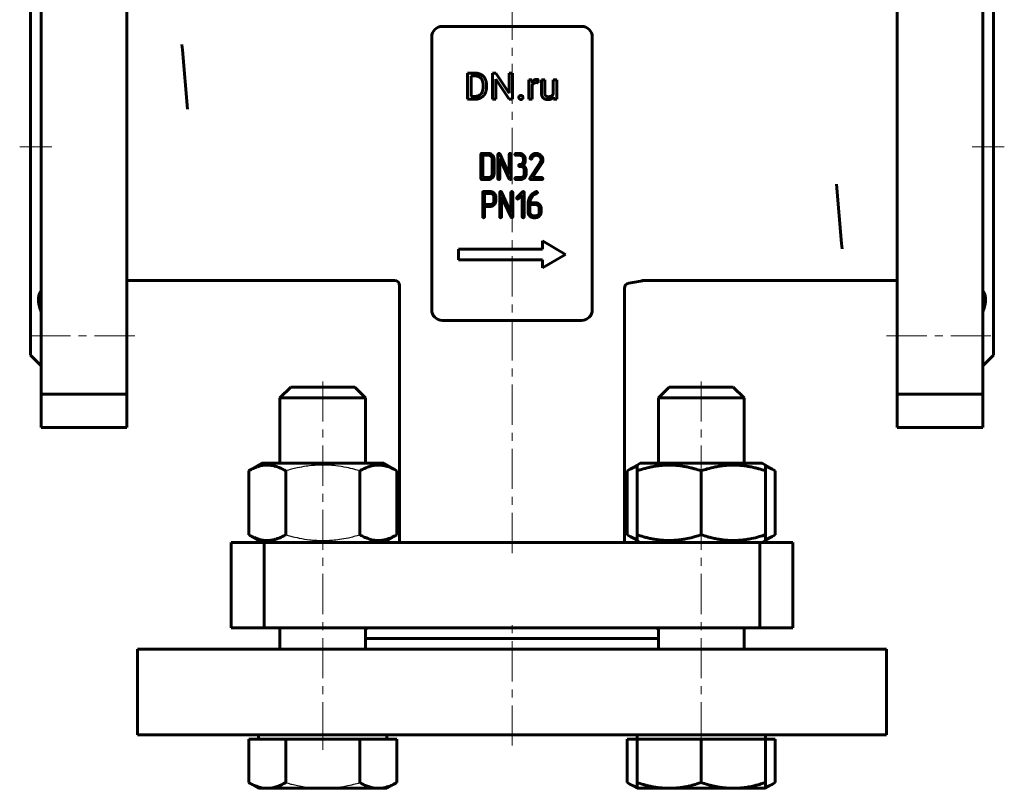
# Model space of a CAD drawing. Header units: millimetres. Extents: x -92 to 92, y -209 to 208.
# Tile 1 of 3: x -92 to 92, y -209 to -65. Entities that reach past the tile are written whole.
import ezdxf

# ---------------------------------------------------------------- set-up
doc = ezdxf.new("R2010")
doc.units = ezdxf.units.MM
for name, pattern in [('K5LT-1', [0]), ('K5LT_AXLED', [12, 7.5, -1.5, 1.5, -1.5]), ('K5LT_BASIC', [0])]:
    doc.linetypes.add(name, pattern=pattern)
doc.layers.add('Системный слой (1)', color=7, linetype='Continuous', true_color=0x6c6c6c)

# ---------------------------------------------------------------- blocks, each defined once
blk = doc.blocks.new('U0')
at = {"layer": 'Системный слой (1)', "color": 143, "linetype": 'K5LT_BASIC', "lineweight": 60, "true_color": 0x33acca}
for p, q in [((21.5, -207.43), (22.11, -207.76)), ((22.11, -207.76), (22.73, -208.04)), ((22.73, -208.04), (23.36, -208.26))]:
    blk.add_line(p, q, dxfattribs=at)
blk = doc.blocks.new('U1')
at = {"layer": 'Системный слой (1)', "color": 143, "linetype": 'K5LT_BASIC', "lineweight": 60, "true_color": 0x33acca}
for p, q in [((47.98, -208.04), (48.6, -207.76)), ((48.6, -207.76), (49.21, -207.43)), ((47.36, -208.26), (47.98, -208.04))]:
    blk.add_line(p, q, dxfattribs=at)
blk = doc.blocks.new('U2')
at = {"layer": 'Системный слой (1)', "color": 143, "linetype": 'K5LT_BASIC', "lineweight": 60, "true_color": 0x33acca}
for p, q in [((21.5, -161.08), (22.11, -161.41)), ((22.11, -161.41), (22.73, -161.69)), ((22.73, -161.69), (23.36, -161.91))]:
    blk.add_line(p, q, dxfattribs=at)
blk = doc.blocks.new('U3')
at = {"layer": 'Системный слой (1)', "color": 143, "linetype": 'K5LT_BASIC', "lineweight": 60, "true_color": 0x33acca}
for p, q in [((22.11, -148.79), (21.5, -149.12)), ((22.73, -148.51), (22.11, -148.79)), ((23.36, -148.29), (22.73, -148.51))]:
    blk.add_line(p, q, dxfattribs=at)
blk = doc.blocks.new('U4')
at = {"layer": 'Системный слой (1)', "color": 143, "linetype": 'K5LT_BASIC', "lineweight": 60, "true_color": 0x33acca}
for p, q in [((47.36, -161.91), (47.98, -161.69)), ((47.98, -161.69), (48.6, -161.41)), ((48.6, -161.41), (49.21, -161.08))]:
    blk.add_line(p, q, dxfattribs=at)
blk = doc.blocks.new('U5')
at = {"layer": 'Системный слой (1)', "color": 143, "linetype": 'K5LT_BASIC', "lineweight": 60, "true_color": 0x33acca}
for p, q in [((47.98, -148.51), (47.36, -148.29)), ((48.6, -148.79), (47.98, -148.51)), ((49.21, -149.12), (48.6, -148.79))]:
    blk.add_line(p, q, dxfattribs=at)
blk = doc.blocks.new('U6')
at = {"layer": 'Системный слой (1)', "color": 143, "linetype": 'K5LT_BASIC', "lineweight": 60, "true_color": 0x33acca}
for p, q in [((43.36, -147.7), (43.36, -135.5)), ((43.36, -182.5), (43.36, -178.5))]:
    blk.add_line(p, q, dxfattribs=at)
blk = doc.blocks.new('U7')
at = {"layer": 'Системный слой (1)', "color": 143, "linetype": 'K5LT_BASIC', "lineweight": 60, "true_color": 0x33acca}
for p, q in [((27.36, -147.7), (27.36, -135.5)), ((27.36, -182.5), (27.36, -178.5))]:
    blk.add_line(p, q, dxfattribs=at)
blk = doc.blocks.new('U8')
at = {"layer": 'Системный слой (1)', "color": 143, "linetype": 'K5LT_BASIC', "lineweight": 60, "true_color": 0x33acca}
for p, q in [((-43.36, -147.7), (-43.36, -135.5)), ((-43.36, -182.5), (-43.36, -178.5))]:
    blk.add_line(p, q, dxfattribs=at)
blk = doc.blocks.new('U9')
at = {"layer": 'Системный слой (1)', "color": 143, "linetype": 'K5LT_BASIC', "lineweight": 60, "true_color": 0x33acca}
for p, q in [((-27.36, -147.7), (-27.36, -135.5)), ((-27.36, -182.5), (-27.36, -178.5))]:
    blk.add_line(p, q, dxfattribs=at)
blk = doc.blocks.new('U10')
at = {"layer": 'Системный слой (1)', "color": 143, "linetype": 'K5LT_BASIC', "lineweight": 60, "true_color": 0x33acca}
for p, q in [((-27.22, -178.66), (-27.36, -178.73)), ((-27.1, -178.58), (-27.22, -178.66)), ((-26.98, -178.5), (-27.1, -178.58))]:
    blk.add_line(p, q, dxfattribs=at)
blk = doc.blocks.new('U11')
at = {"layer": 'Системный слой (1)', "color": 143, "linetype": 'K5LT_BASIC', "lineweight": 60, "true_color": 0x33acca}
for p, q in [((27.1, -178.58), (26.98, -178.5)), ((27.22, -178.66), (27.1, -178.58)), ((27.36, -178.73), (27.22, -178.66))]:
    blk.add_line(p, q, dxfattribs=at)

msp = doc.modelspace()

# ---------------------------------------------------------------- linework, layer by layer
at = {"layer": 'Системный слой (1)', "color": 143, "linetype": 'K5LT_BASIC', "lineweight": 60, "true_color": 0x33acca}
for p, q in [((-88, -68.66), (-88, -42.2)), ((-72, -68.66), (-72, -42.2)), ((72, -68.66), (72, -42.2)), ((88, -68.66), (88, -42.2)), ((-90, -49.5), (-90, -127.5)), ((90, -49.5), (90, -127.5)), ((13, -66), (-13, -66)), ((-15, -68), (-15, -119)), ((15, -119), (15, -68)), ((-88, -75.27), (-88, -68.66)), ((-72, -68.66), (-72, -75.27)), ((-61.58, -70.39), (-61.67, -69.41)), ((72, -68.66), (72, -75.27)), ((88, -75.27), (88, -68.66)), ((-61.58, -70.39), (-60.61, -81.5)), ((-88, -101.73), (-88, -75.27)), ((-72, -101.73), (-72, -75.27)), ((-6.91, -74.73), (-8.3, -74.73)), ((-8.3, -74.73), (-8.3, -79.63)), ((-6.91, -75.27), (-7.65, -75.27)), ((-7.65, -75.27), (-7.65, -79.1)), ((-3.02, -74.73), (-3.67, -74.73)), ((-3.67, -74.73), (-3.67, -79.63)), ((-0.55, -78.52), (-3.02, -74.73)), ((0.1, -74.73), (-0.55, -74.73)), ((-0.55, -74.73), (-0.55, -78.52)), ((0.1, -79.63), (0.1, -74.73)), ((72, -101.73), (72, -75.27)), ((88, -101.73), (88, -75.27)), ((-5.4, -77.33), (-5.4, -77.03)), ((-4.76, -77.33), (-4.76, -77.04)), ((-3.02, -75.85), (-0.56, -79.63)), ((-3.02, -79.63), (-3.02, -75.85)), ((3.72, -75.99), (3.12, -75.99)), ((3.12, -75.99), (3.12, -79.63)), ((3.74, -76.41), (3.72, -75.99)), ((3.74, -79.63), (3.74, -77.04)), ((4.87, -76.55), (4.88, -75.97)), ((5.49, -75.99), (5.49, -78.34)), ((6.11, -75.99), (5.49, -75.99)), ((6.11, -78.34), (6.11, -75.99)), ((7.72, -75.99), (7.72, -78.64)), ((8.35, -75.99), (7.72, -75.99)), ((8.35, -79.63), (8.35, -75.99)), ((-7.65, -79.1), (-6.97, -79.1)), ((-8.3, -79.63), (-6.97, -79.63)), ((-3.67, -79.63), (-3.02, -79.63)), ((-0.56, -79.63), (0.1, -79.63)), ((3.12, -79.63), (3.74, -79.63)), ((7.74, -79.27), (7.75, -79.63)), ((7.75, -79.63), (8.35, -79.63)), ((-5.8, -89.93), (-5.8, -94.47)), ((-4.41, -89.76), (-5.63, -89.76)), ((-5.45, -90.11), (-5.45, -94.29)), ((-4.41, -90.11), (-5.45, -90.11)), ((-2.63, -89.93), (-2.63, -94.47)), ((-0.53, -93.68), (-2.3, -89.86)), ((-0.53, -89.93), (-0.53, -93.68)), ((-0.18, -94.47), (-0.18, -89.93)), ((1.42, -89.76), (0.72, -89.76)), ((0.72, -90.11), (1.42, -90.11)), ((-3.71, -93.6), (-3.71, -90.81)), ((-3.36, -93.6), (-3.36, -90.81)), ((-2.28, -90.73), (-0.51, -94.54)), ((-2.28, -94.47), (-2.28, -90.73)), ((2.12, -90.81), (2.12, -91.16)), ((2.44, -91.41), (2.47, -91.34)), ((2.47, -91.34), (2.47, -90.81)), ((5.27, -91.47), (3.35, -94.37)), ((3.4, -90.59), (3.38, -90.65)), ((3.83, -94.29), (5.56, -91.67)), ((5.34, -91.34), (5.27, -91.47)), ((5.39, -91.22), (5.34, -91.34)), ((1.42, -92.2), (1.59, -92.2)), ((2.29, -92.9), (2.29, -93.6)), ((2.64, -93.6), (2.64, -92.9)), ((-5.63, -94.64), (-4.41, -94.64)), ((-5.45, -94.29), (-4.41, -94.29)), ((-0.51, -94.54), (-0.44, -94.62)), ((-0.44, -94.62), (-0.36, -94.64)), ((1.59, -94.29), (0.72, -94.29)), ((0.72, -94.64), (1.59, -94.64)), ((3.5, -94.64), (5.59, -94.64)), ((5.59, -94.29), (3.83, -94.29)), ((60.61, -95.5), (61.58, -106.61)), ((-5.47, -97.08), (-5.47, -101.6)), ((-4.07, -96.9), (-5.3, -96.9)), ((-5.12, -97.25), (-5.12, -99.34)), ((-4.08, -97.25), (-5.12, -97.25)), ((-2.3, -97.07), (-2.3, -101.61)), ((-0.2, -100.81), (-1.97, -97)), ((-0.2, -97.07), (-0.2, -100.81)), ((0.15, -101.61), (0.15, -97.07)), ((1.98, -96.95), (0.93, -97.99)), ((1.18, -98.24), (1.92, -97.49)), ((1.92, -97.49), (1.92, -101.61)), ((2.27, -101.61), (2.27, -97.07)), ((4.34, -97.37), (4.48, -97.3)), ((4.48, -97.3), (4.56, -97.26)), ((4.58, -96.9), (4.5, -96.91)), ((4.56, -97.26), (4.63, -97.24)), ((-5.12, -99.34), (-4.08, -99.34)), ((-3.38, -98.64), (-3.38, -97.94)), ((-3.04, -97.72), (-3.1, -97.54)), ((-3.03, -97.84), (-3.04, -97.72)), ((-3.03, -98.64), (-3.03, -97.84)), ((-1.95, -101.61), (-1.95, -97.86)), ((-1.95, -97.86), (-0.18, -101.68)), ((3, -99.18), (3, -100.73)), ((4.39, -98.99), (3.34, -98.99)), ((3.34, -99.34), (3.34, -100.73)), ((4.39, -99.34), (3.34, -99.34)), ((-5.12, -101.6), (-5.12, -99.68)), ((-5.12, -99.68), (-4.08, -99.68)), ((5.09, -100.73), (5.09, -100.04)), ((5.44, -100.73), (5.44, -100.04)), ((-88, -108.34), (-88, -101.73)), ((-72, -101.73), (-72, -108.34)), ((-0.18, -101.68), (-0.11, -101.76)), ((-0.11, -101.76), (-0.03, -101.78)), ((4.04, -101.43), (4.39, -101.43)), ((4.04, -101.78), (4.39, -101.78)), ((72, -101.73), (72, -108.34)), ((88, -108.34), (88, -101.73)), ((5.67, -106.14), (5.67, -107.64)), ((10, -108.64), (5.67, -106.14)), ((61.58, -106.61), (61.67, -107.59)), ((-88, -134.8), (-88, -108.34)), ((-72, -134.8), (-72, -108.34)), ((5.67, -107.64), (-10, -107.64)), ((-10, -107.64), (-10, -109.64)), ((72, -134.8), (72, -108.34)), ((88, -134.8), (88, -108.34)), ((-10, -109.64), (5.67, -109.64)), ((5.67, -111.14), (10, -108.64)), ((5.67, -109.64), (5.67, -111.14)), ((-72, -113.5), (-21.91, -113.5)), ((21.83, -114.02), (24.76, -113.5)), ((24.25, -113.5), (24.25, -113.5)), ((24.25, -113.5), (72, -113.5)), ((24.25, -113.5), (24.25, -113.5)), ((24.25, -113.5), (24.25, -113.5)), ((-21, -162.5), (-21, -114.5)), ((21, -162.5), (21, -115)), ((-13, -121), (13, -121)), ((-88, -129.5), (-90, -127.5)), ((88, -129.5), (90, -127.5)), ((-43.36, -135.5), (-41.36, -133.5)), ((-41.36, -133.5), (-29.36, -133.5)), ((-27.36, -135.5), (-29.36, -133.5)), ((27.36, -135.5), (29.36, -133.5)), ((29.36, -133.5), (41.36, -133.5)), ((43.36, -135.5), (41.36, -133.5)), ((-88, -134.8), (-72, -134.8)), ((-88, -134.8), (-88, -141)), ((-72, -134.8), (-72, -141)), ((-43.36, -135.5), (-27.36, -135.5)), ((27.36, -135.5), (43.36, -135.5)), ((88, -134.8), (72, -134.8)), ((72, -134.8), (72, -141)), ((88, -134.8), (88, -141)), ((-88, -141), (-72, -141)), ((88, -141), (72, -141)), ((-49.21, -149.12), (-46.76, -147.7)), ((-23.96, -147.7), (-46.76, -147.7)), ((-21.5, -149.12), (-23.96, -147.7)), ((21.5, -149.12), (23.36, -148.05)), ((23.36, -148.05), (23.96, -147.7)), ((23.36, -149.12), (23.36, -148.05)), ((46.76, -147.7), (23.96, -147.7)), ((47.36, -148.05), (46.76, -147.7)), ((49.21, -149.12), (47.36, -148.05)), ((47.36, -148.05), (47.36, -149.12)), ((-49.21, -161.08), (-49.21, -149.12)), ((-42.28, -161.08), (-42.28, -149.12)), ((-28.43, -161.08), (-28.43, -149.12)), ((-21.5, -161.08), (-21.5, -149.12)), ((21.5, -161.08), (21.5, -149.12)), ((23.36, -161.08), (23.36, -149.12)), ((35.36, -161.08), (35.36, -149.12)), ((47.36, -161.08), (47.36, -149.12)), ((49.21, -161.08), (49.21, -149.12)), ((-46.76, -162.5), (-49.21, -161.08)), ((-23.96, -162.5), (-21.5, -161.08)), ((23.36, -162.15), (21.5, -161.08)), ((23.36, -162.15), (23.36, -161.08)), ((47.36, -162.15), (49.21, -161.08)), ((47.36, -161.08), (47.36, -162.15)), ((-52.5, -162.5), (-46.3, -162.5)), ((-52.5, -178.5), (-52.5, -162.5)), ((-46.76, -162.5), (-47.36, -162.15)), ((-19.84, -162.5), (-46.3, -162.5)), ((-46.3, -178.5), (-46.3, -162.5)), ((-19.84, -162.5), (-13.23, -162.5)), ((13.23, -162.5), (-13.23, -162.5)), ((13.23, -162.5), (19.84, -162.5)), ((46.3, -162.5), (19.84, -162.5)), ((23.96, -162.5), (23.36, -162.15)), ((46.3, -162.5), (52.5, -162.5)), ((46.3, -178.5), (46.3, -162.5)), ((46.76, -162.5), (47.36, -162.15)), ((52.5, -178.5), (52.5, -162.5)), ((-52.5, -178.5), (-46.3, -178.5)), ((-19.84, -178.5), (-46.3, -178.5)), ((-13.23, -178.5), (-19.84, -178.5)), ((13.23, -178.5), (-13.23, -178.5)), ((19.84, -178.5), (13.23, -178.5)), ((46.3, -178.5), (19.84, -178.5)), ((46.3, -178.5), (52.5, -178.5)), ((27.36, -180.5), (-27.36, -180.5)), ((-70, -182.5), (70, -182.5)), ((-70, -198.5), (-70, -182.5)), ((70, -198.5), (70, -182.5)), ((-70, -198.5), (70, -198.5)), ((-47.36, -198.5), (-47.36, -199.3)), ((-23.36, -198.5), (-23.36, -199.3)), ((23.36, -198.5), (23.36, -199.3)), ((47.36, -198.5), (47.36, -199.3)), ((-49.21, -199.3), (-49.21, -207.43)), ((-49.21, -199.3), (-45.75, -199.3)), ((-45.75, -199.3), (-42.28, -199.3)), ((-42.28, -199.3), (-42.28, -207.43)), ((-42.28, -199.3), (-35.36, -199.3)), ((-35.36, -199.3), (-28.43, -199.3)), ((-28.43, -199.3), (-24.96, -199.3)), ((-28.43, -199.3), (-28.43, -207.43)), ((-24.96, -199.3), (-21.5, -199.3)), ((-21.5, -199.3), (-21.5, -207.43)), ((21.5, -199.3), (21.5, -207.43)), ((21.5, -199.3), (23.36, -199.3)), ((23.36, -199.3), (23.36, -207.43)), ((23.36, -199.3), (29.36, -199.3)), ((29.36, -199.3), (35.36, -199.3)), ((35.36, -199.3), (35.36, -207.43)), ((35.36, -199.3), (41.36, -199.3)), ((41.36, -199.3), (47.36, -199.3)), ((47.36, -199.3), (49.21, -199.3)), ((47.36, -199.3), (47.36, -207.43)), ((49.21, -199.3), (49.21, -207.43)), ((-49.21, -207.43), (-47.36, -208.5)), ((-21.5, -207.43), (-23.36, -208.5)), ((21.5, -207.43), (23.36, -208.5)), ((23.36, -208.5), (23.36, -207.43)), ((49.21, -207.43), (47.36, -208.5)), ((47.36, -207.43), (47.36, -208.5)), ((-47.36, -208.5), (-45.75, -208.5)), ((-45.75, -208.5), (-35.36, -208.5)), ((-35.36, -208.5), (-24.96, -208.5)), ((-24.96, -208.5), (-23.36, -208.5)), ((23.36, -208.5), (29.36, -208.5)), ((29.36, -208.5), (41.36, -208.5)), ((41.36, -208.5), (47.36, -208.5))]:
    msp.add_line(p, q, dxfattribs=at)
at = {"layer": 'Системный слой (1)', "color": 30, "linetype": 'K5LT_AXLED', "lineweight": 18, "true_color": 0xff8000}
for p, q in [((0, -164.5), (0, -57.5)), ((-86, -88.5), (-92, -88.5)), ((92, -88.5), (86, -88.5)), ((-90, -123.86), (-70, -123.86)), ((70, -123.86), (90, -123.86)), ((-35.36, -199.9), (-35.36, -131.5)), ((35.36, -199.9), (35.36, -131.5)), ((0, -200.5), (0, -176.5)), ((-35.36, -201.3), (-35.36, -196.5)), ((35.36, -201.3), (35.36, -196.5))]:
    msp.add_line(p, q, dxfattribs=at)
at = {"layer": 'Системный слой (1)', "color": 143, "linetype": 'K5LT_BASIC', "lineweight": 60, "true_color": 0x33acca}
for centre, radius, start, end in [((-13, -68), 2, 90, 180), ((13, -68), 2, 0, 90), ((-22, -114.5), 1, 0, 90), ((22, -115), 1, 100, 180), ((-13, -119), 2, 180, 270), ((13, -119), 2, 270, 0)]:
    msp.add_arc(centre, radius, start, end, dxfattribs=at)
for points in [[(-4.76, -77.04), (-4.76, -76.5), (-5.06, -75.65), (-5.64, -75.05), (-6.43, -74.73), (-6.91, -74.73)], [(-5.4, -77.03), (-5.4, -76.61), (-5.6, -75.95), (-5.99, -75.5), (-6.55, -75.27), (-6.91, -75.27)], [(4.19, -76.59), (4.36, -76.52), (4.57, -76.52)], [(4.57, -76.52), (4.66, -76.52), (4.8, -76.53), (4.87, -76.55)], [(4.88, -75.97), (4.84, -75.95), (4.67, -75.92), (4.6, -75.92)], [(-6.97, -79.63), (-6.46, -79.63), (-5.65, -79.31), (-5.06, -78.71), (-4.76, -77.86), (-4.76, -77.33)], [(-6.97, -79.1), (-6.45, -79.1), (-5.75, -78.66), (-5.4, -77.86), (-5.4, -77.33)], [(1.38, -79.03), (1.28, -79.14), (1.28, -79.3)], [(1.66, -78.92), (1.48, -78.92), (1.38, -79.03)], [(1.95, -79.03), (1.85, -78.92), (1.66, -78.92)], [(2.05, -79.3), (2.05, -79.14), (1.95, -79.03)], [(5.49, -78.34), (5.49, -78.7), (5.57, -78.96)], [(5.57, -78.96), (5.66, -79.22), (5.82, -79.38)], [(6.16, -78.75), (6.11, -78.59), (6.11, -78.34)], [(6.32, -79), (6.22, -78.91), (6.16, -78.75)], [(6.78, -79.16), (6.65, -79.16), (6.41, -79.09), (6.32, -79)], [(7.41, -79.01), (7.17, -79.16), (6.78, -79.16)], [(7.72, -78.64), (7.62, -78.87), (7.41, -79.01)], [(1.28, -79.3), (1.28, -79.45), (1.38, -79.56)], [(1.38, -79.56), (1.48, -79.67), (1.66, -79.67)], [(1.66, -79.67), (1.85, -79.67), (1.95, -79.56)], [(1.95, -79.56), (2.05, -79.45), (2.05, -79.3)], [(5.82, -79.38), (5.97, -79.54), (6.19, -79.61)], [(6.19, -79.61), (6.41, -79.69), (6.68, -79.69)], [(6.68, -79.69), (7.07, -79.69), (7.34, -79.57)], [(7.34, -79.57), (7.58, -79.45), (7.74, -79.27)], [(-5.63, -89.76), (-5.8, -89.76), (-5.8, -89.93)], [(-3.67, -90.07), (-3.98, -89.76), (-4.41, -89.76)], [(-3.91, -90.31), (-4.12, -90.11), (-4.41, -90.11)], [(-3.36, -90.81), (-3.36, -90.37), (-3.67, -90.07)], [(-2.58, -89.82), (-2.63, -89.88), (-2.63, -89.93)], [(-2.45, -89.76), (-2.52, -89.76), (-2.58, -89.82)], [(-2.37, -89.78), (-2.41, -89.76), (-2.45, -89.76)], [(-2.3, -89.86), (-2.32, -89.8), (-2.37, -89.78)], [(-0.48, -89.82), (-0.53, -89.88), (-0.53, -89.93)], [(-0.36, -89.76), (-0.43, -89.76), (-0.48, -89.82)], [(-0.24, -89.8), (-0.29, -89.76), (-0.36, -89.76)], [(-0.18, -89.93), (-0.18, -89.85), (-0.24, -89.8)], [(0.59, -89.83), (0.55, -89.9), (0.55, -89.93)], [(0.55, -89.93), (0.55, -90), (0.59, -90.06)], [(0.72, -89.76), (0.63, -89.76), (0.59, -89.83)], [(0.59, -90.06), (0.64, -90.11), (0.72, -90.11)], [(2.16, -90.06), (1.86, -89.76), (1.42, -89.76)], [(1.42, -90.11), (1.72, -90.11), (1.92, -90.31)], [(2.47, -90.81), (2.47, -90.37), (2.16, -90.06)], [(3.85, -89.95), (3.54, -90.16), (3.4, -90.59)], [(4.49, -89.76), (4.13, -89.76), (3.85, -89.95)], [(4.06, -90.25), (4.27, -90.11), (4.51, -90.11)], [(5.38, -90.1), (4.99, -89.76), (4.49, -89.76)], [(4.51, -90.11), (4.68, -90.11), (4.85, -90.18)], [(5.79, -90.96), (5.79, -90.46), (5.38, -90.1)], [(-3.71, -90.81), (-3.71, -90.52), (-3.91, -90.31)], [(1.29, -91.92), (1.25, -91.99), (1.25, -92.03)], [(1.42, -91.85), (1.33, -91.85), (1.29, -91.92)], [(1.91, -91.65), (1.71, -91.85), (1.42, -91.85)], [(2.12, -91.16), (2.12, -91.45), (1.91, -91.65)], [(1.92, -90.31), (2.12, -90.52), (2.12, -90.81)], [(2.08, -91.97), (2.28, -91.79), (2.37, -91.61)], [(2.48, -92.35), (2.32, -92.09), (2.08, -91.97)], [(2.37, -91.61), (2.43, -91.5), (2.44, -91.41)], [(3.38, -90.65), (3.38, -90.73), (3.44, -90.77)], [(3.44, -90.77), (3.49, -90.82), (3.57, -90.82)], [(3.57, -90.82), (3.63, -90.81), (3.66, -90.79)], [(3.66, -90.79), (3.7, -90.76), (3.72, -90.71)], [(3.72, -90.71), (3.85, -90.38), (4.06, -90.25)], [(4.85, -90.18), (5.02, -90.25), (5.15, -90.36)], [(5.15, -90.36), (5.43, -90.61), (5.43, -90.96)], [(5.43, -90.96), (5.43, -91.09), (5.39, -91.22)], [(5.56, -91.67), (5.69, -91.46), (5.74, -91.29)], [(5.74, -91.29), (5.79, -91.13), (5.79, -90.96)], [(-3.92, -94.1), (-3.71, -93.9), (-3.71, -93.6)], [(-3.66, -94.34), (-3.36, -94.03), (-3.36, -93.6)], [(1.25, -92.03), (1.25, -92.1), (1.29, -92.15)], [(1.29, -92.15), (1.34, -92.2), (1.42, -92.2)], [(1.59, -92.2), (1.89, -92.2), (2.09, -92.41)], [(2.09, -92.41), (2.29, -92.61), (2.29, -92.9)], [(2.29, -93.6), (2.29, -93.89), (2.09, -94.09)], [(2.34, -94.34), (2.64, -94.03), (2.64, -93.6)], [(2.64, -92.9), (2.64, -92.61), (2.48, -92.35)], [(-5.8, -94.47), (-5.8, -94.64), (-5.63, -94.64)], [(-4.41, -94.29), (-4.13, -94.29), (-3.92, -94.1)], [(-4.41, -94.64), (-3.97, -94.64), (-3.66, -94.34)], [(-2.63, -94.47), (-2.63, -94.56), (-2.58, -94.6)], [(-2.58, -94.6), (-2.48, -94.64), (-2.45, -94.64)], [(-2.45, -94.64), (-2.38, -94.64), (-2.33, -94.6)], [(-2.33, -94.6), (-2.28, -94.55), (-2.28, -94.47)], [(-0.36, -94.64), (-0.29, -94.64), (-0.23, -94.6)], [(-0.23, -94.6), (-0.18, -94.51), (-0.18, -94.47)], [(0.59, -94.36), (0.55, -94.43), (0.55, -94.47)], [(0.55, -94.47), (0.55, -94.54), (0.59, -94.6)], [(0.72, -94.29), (0.63, -94.29), (0.59, -94.36)], [(0.59, -94.6), (0.64, -94.64), (0.72, -94.64)], [(2.09, -94.09), (1.89, -94.29), (1.59, -94.29)], [(1.59, -94.64), (2.03, -94.64), (2.34, -94.34)], [(3.35, -94.37), (3.33, -94.41), (3.33, -94.46)], [(3.33, -94.46), (3.33, -94.53), (3.38, -94.59)], [(3.38, -94.59), (3.44, -94.64), (3.5, -94.64)], [(5.7, -94.35), (5.65, -94.29), (5.59, -94.29)], [(5.59, -94.64), (5.67, -94.64), (5.71, -94.59)], [(5.76, -94.47), (5.76, -94.41), (5.7, -94.35)], [(5.71, -94.59), (5.76, -94.53), (5.76, -94.47)], [(-5.3, -96.9), (-5.47, -96.9), (-5.47, -97.08)], [(-3.58, -97.46), (-3.79, -97.25), (-4.08, -97.25)], [(-3.33, -97.2), (-3.64, -96.9), (-4.07, -96.9)], [(-3.38, -97.94), (-3.38, -97.66), (-3.58, -97.46)], [(-3.1, -97.54), (-3.17, -97.35), (-3.33, -97.2)], [(-2.24, -96.95), (-2.3, -97.01), (-2.3, -97.07)], [(-2.12, -96.9), (-2.19, -96.9), (-2.24, -96.95)], [(-2.04, -96.92), (-2.08, -96.9), (-2.12, -96.9)], [(-1.97, -97), (-1.99, -96.94), (-2.04, -96.92)], [(-0.15, -96.95), (-0.2, -97.01), (-0.2, -97.07)], [(-0.03, -96.9), (-0.1, -96.9), (-0.15, -96.95)], [(0.09, -96.94), (0.04, -96.9), (-0.03, -96.9)], [(0.15, -97.07), (0.15, -96.99), (0.09, -96.94)], [(2.09, -96.9), (2.03, -96.9), (1.98, -96.95)], [(2.22, -96.94), (2.16, -96.9), (2.09, -96.9)], [(2.27, -97.07), (2.27, -96.99), (2.22, -96.94)], [(4.5, -96.91), (3.78, -97.2), (3.37, -97.85)], [(4.08, -97.56), (4.2, -97.45), (4.34, -97.37)], [(4.69, -96.95), (4.64, -96.9), (4.58, -96.9)], [(4.63, -97.24), (4.69, -97.2), (4.72, -97.16)], [(4.74, -97.08), (4.74, -97.01), (4.69, -96.95)], [(4.72, -97.16), (4.74, -97.13), (4.74, -97.08)], [(-4.08, -99.34), (-3.79, -99.34), (-3.59, -99.14)], [(-3.59, -99.14), (-3.38, -98.94), (-3.38, -98.64)], [(-3.33, -99.38), (-3.03, -99.07), (-3.03, -98.64)], [(0.93, -97.99), (0.88, -98.09), (0.88, -98.11)], [(0.88, -98.11), (0.88, -98.19), (0.93, -98.24)], [(0.93, -98.24), (0.99, -98.29), (1.06, -98.29)], [(1.06, -98.29), (1.13, -98.29), (1.18, -98.24)], [(3.37, -97.85), (3, -98.46), (3, -99.18)], [(3.34, -98.99), (3.34, -98.76), (3.44, -98.5)], [(3.44, -98.5), (3.53, -98.24), (3.66, -98.03)], [(3.66, -98.03), (3.86, -97.73), (4.08, -97.56)], [(5.13, -99.29), (4.83, -98.99), (4.39, -98.99)], [(4.89, -99.54), (4.69, -99.34), (4.39, -99.34)], [(5.44, -100.04), (5.44, -99.6), (5.13, -99.29)], [(-4.08, -99.68), (-3.64, -99.68), (-3.33, -99.38)], [(3, -100.73), (3, -101.17), (3.32, -101.48)], [(3.34, -100.73), (3.34, -101.02), (3.56, -101.22)], [(5.09, -100.04), (5.09, -99.75), (4.89, -99.54)], [(4.89, -101.23), (5.09, -101.03), (5.09, -100.73)], [(5.13, -101.47), (5.44, -101.17), (5.44, -100.73)], [(-5.47, -101.6), (-5.47, -101.69), (-5.42, -101.73)], [(-5.42, -101.73), (-5.33, -101.78), (-5.3, -101.78)], [(-5.3, -101.78), (-5.22, -101.78), (-5.17, -101.73)], [(-5.17, -101.73), (-5.12, -101.68), (-5.12, -101.6)], [(-2.3, -101.61), (-2.3, -101.7), (-2.24, -101.74)], [(-2.24, -101.74), (-2.15, -101.78), (-2.12, -101.78)], [(-2.12, -101.78), (-2.05, -101.78), (-2, -101.74)], [(-2, -101.74), (-1.95, -101.69), (-1.95, -101.61)], [(-0.03, -101.78), (0.04, -101.78), (0.1, -101.73)], [(0.1, -101.73), (0.15, -101.65), (0.15, -101.61)], [(1.92, -101.61), (1.92, -101.7), (1.98, -101.74)], [(1.98, -101.74), (2.07, -101.78), (2.1, -101.78)], [(2.1, -101.78), (2.17, -101.78), (2.22, -101.74)], [(2.22, -101.74), (2.27, -101.69), (2.27, -101.61)], [(3.32, -101.48), (3.64, -101.78), (4.04, -101.78)], [(3.56, -101.22), (3.77, -101.43), (4.04, -101.43)], [(4.39, -101.43), (4.68, -101.43), (4.89, -101.23)], [(4.39, -101.78), (4.83, -101.78), (5.13, -101.47)]]:
    msp.add_open_spline(points, degree=2, dxfattribs=at)
for points, degree, knots in [([(4.6, -75.92), (4.31, -75.92), (3.88, -76.18), (3.74, -76.4), (3.74, -76.41)], 2, [0, 0, 0, 1.487631, 2.975263, 3, 3, 3]), ([(3.74, -77.04), (3.81, -76.89), (4.03, -76.66), (4.19, -76.59)], 2, [0, 0, 0, 0.967608, 2, 2, 2]), ([(-88, -119.37), (-88.09, -119.15), (-88.23, -118.75), (-88.38, -118.21), (-88.45, -117.79), (-88.5, -117.41), (-88.51, -117.06), (-88.48, -116.69), (-88.41, -116.34), (-88.29, -115.95), (-88.14, -115.67), (-88.02, -115.51), (-88, -115.48)], 3, [0, 0, 0, 0, 1.839155, 3.264818, 4.600279, 5.555474, 6.773521, 7.92985, 9.29665, 10.515907, 12.569769, 13, 13, 13, 13]), ([(88, -119.37), (88.09, -119.15), (88.23, -118.75), (88.38, -118.21), (88.45, -117.79), (88.5, -117.41), (88.51, -117.06), (88.48, -116.69), (88.41, -116.34), (88.29, -115.95), (88.14, -115.67), (88.02, -115.51), (88, -115.48)], 3, [0, 0, 0, 0, 1.839155, 3.264818, 4.600279, 5.555474, 6.773521, 7.92985, 9.29665, 10.515907, 12.569769, 13, 13, 13, 13]), ([(-42.28, -149.12), (-42.55, -148.96), (-43, -148.73), (-43.59, -148.48), (-43.99, -148.34), (-44.37, -148.22), (-44.76, -148.13), (-45.21, -148.07), (-45.63, -148.04), (-46.03, -148.05), (-46.42, -148.09), (-46.79, -148.15), (-47.22, -148.25), (-47.81, -148.43), (-48.49, -148.72), (-48.99, -148.99), (-49.21, -149.12)], 3, [0, 0, 0, 0, 2.031977, 3.339718, 4.35691, 4.982864, 6.146734, 7.197334, 8.231074, 9.204643, 10.126104, 11.032386, 11.927409, 13.242826, 15.356581, 17, 17, 17, 17]), ([(-21.5, -149.12), (-21.77, -148.96), (-22.21, -148.73), (-22.8, -148.48), (-23.2, -148.34), (-23.59, -148.22), (-23.97, -148.13), (-24.42, -148.07), (-24.84, -148.04), (-25.25, -148.05), (-25.63, -148.09), (-26.01, -148.15), (-26.43, -148.25), (-27.02, -148.43), (-27.71, -148.72), (-28.21, -148.99), (-28.43, -149.12)], 3, [0, 0, 0, 0, 2.031977, 3.339718, 4.35691, 4.982864, 6.146734, 7.197334, 8.231074, 9.204643, 10.126104, 11.032386, 11.927409, 13.242826, 15.356581, 17, 17, 17, 17]), ([(35.36, -149.12), (34.95, -148.98), (34.34, -148.8), (33.47, -148.56), (32.86, -148.43), (32.15, -148.29), (31.59, -148.2), (30.91, -148.12), (30.29, -148.07), (29.56, -148.04), (28.86, -148.05), (28.19, -148.09), (27.55, -148.15), (26.81, -148.25), (25.79, -148.43), (24.6, -148.72), (23.73, -148.99), (23.36, -149.12)], 3, [0, 0, 0, 0, 1.889793, 2.772286, 3.97396, 4.613199, 5.962253, 6.508307, 7.620707, 8.715255, 9.746093, 10.721757, 11.68135, 12.629021, 14.021816, 16.259909, 18, 18, 18, 18]), ([(47.36, -149.12), (46.95, -148.98), (46.34, -148.8), (45.47, -148.56), (44.86, -148.43), (44.15, -148.29), (43.59, -148.2), (42.91, -148.12), (42.29, -148.07), (41.56, -148.04), (40.86, -148.05), (40.19, -148.09), (39.55, -148.15), (38.81, -148.25), (37.79, -148.43), (36.6, -148.72), (35.73, -148.99), (35.36, -149.12)], 3, [0, 0, 0, 0, 1.889793, 2.772286, 3.97396, 4.613199, 5.962253, 6.508307, 7.620707, 8.715255, 9.746093, 10.721757, 11.68135, 12.629021, 14.021816, 16.259909, 18, 18, 18, 18]), ([(-49.21, -161.08), (-48.94, -161.24), (-48.5, -161.47), (-47.91, -161.72), (-47.51, -161.86), (-47.13, -161.98), (-46.74, -162.07), (-46.29, -162.13), (-45.87, -162.16), (-45.46, -162.15), (-45.08, -162.11), (-44.7, -162.05), (-44.28, -161.95), (-43.69, -161.77), (-43, -161.48), (-42.5, -161.21), (-42.28, -161.08)], 3, [0, 0, 0, 0, 2.031977, 3.339718, 4.35691, 4.982864, 6.146734, 7.197334, 8.231074, 9.204643, 10.126104, 11.032386, 11.927409, 13.242826, 15.356581, 17, 17, 17, 17]), ([(-28.43, -161.08), (-28.16, -161.24), (-27.71, -161.47), (-27.12, -161.72), (-26.72, -161.86), (-26.34, -161.98), (-25.95, -162.07), (-25.5, -162.13), (-25.08, -162.16), (-24.68, -162.15), (-24.29, -162.11), (-23.92, -162.05), (-23.49, -161.95), (-22.9, -161.77), (-22.22, -161.48), (-21.72, -161.21), (-21.5, -161.08)], 3, [0, 0, 0, 0, 2.031977, 3.339718, 4.35691, 4.982864, 6.146734, 7.197334, 8.231074, 9.204643, 10.126104, 11.032386, 11.927409, 13.242826, 15.356581, 17, 17, 17, 17]), ([(23.36, -161.08), (23.76, -161.22), (24.37, -161.4), (25.24, -161.64), (25.85, -161.77), (26.56, -161.91), (27.12, -162), (27.8, -162.08), (28.42, -162.13), (29.15, -162.16), (29.85, -162.15), (30.52, -162.11), (31.16, -162.05), (31.9, -161.95), (32.93, -161.77), (34.11, -161.48), (34.98, -161.21), (35.36, -161.08)], 3, [0, 0, 0, 0, 1.889793, 2.772286, 3.97396, 4.613199, 5.962253, 6.508307, 7.620707, 8.715255, 9.746093, 10.721757, 11.68135, 12.629021, 14.021816, 16.259909, 18, 18, 18, 18]), ([(35.36, -161.08), (35.76, -161.22), (36.37, -161.4), (37.24, -161.64), (37.85, -161.77), (38.56, -161.91), (39.12, -162), (39.8, -162.08), (40.42, -162.13), (41.15, -162.16), (41.85, -162.15), (42.52, -162.11), (43.16, -162.05), (43.9, -161.95), (44.93, -161.77), (46.11, -161.48), (46.98, -161.21), (47.36, -161.08)], 3, [0, 0, 0, 0, 1.889793, 2.772286, 3.97396, 4.613199, 5.962253, 6.508307, 7.620707, 8.715255, 9.746093, 10.721757, 11.68135, 12.629021, 14.021816, 16.259909, 18, 18, 18, 18]), ([(-49.21, -207.43), (-48.98, -207.56), (-48.62, -207.75), (-48.14, -207.97), (-47.71, -208.14), (-47.24, -208.3), (-46.72, -208.42), (-46.22, -208.49), (-45.89, -208.5), (-45.75, -208.5)], 3, [0, 0, 0, 0, 2.048116, 3.145392, 4.242077, 5.751498, 7.230738, 8.747339, 10, 10, 10, 10]), ([(-45.75, -208.5), (-45.59, -208.5), (-45.27, -208.49), (-44.77, -208.42), (-44.22, -208.29), (-43.69, -208.11), (-43.03, -207.84), (-42.59, -207.6), (-42.28, -207.43)], 3, [0, 0, 0, 0, 1.228689, 2.407973, 3.85713, 5.461935, 6.568974, 9, 9, 9, 9]), ([(-28.43, -207.43), (-28.2, -207.56), (-27.84, -207.75), (-27.36, -207.97), (-26.93, -208.14), (-26.46, -208.3), (-25.93, -208.42), (-25.43, -208.49), (-25.11, -208.5), (-24.96, -208.5)], 3, [0, 0, 0, 0, 2.048116, 3.145392, 4.242077, 5.751498, 7.230738, 8.747339, 10, 10, 10, 10]), ([(-24.96, -208.5), (-24.8, -208.5), (-24.49, -208.49), (-23.99, -208.42), (-23.44, -208.29), (-22.91, -208.11), (-22.25, -207.84), (-21.8, -207.6), (-21.5, -207.43)], 3, [0, 0, 0, 0, 1.228689, 2.407973, 3.85713, 5.461935, 6.568974, 9, 9, 9, 9]), ([(23.36, -207.43), (23.75, -207.56), (24.37, -207.75), (25.21, -207.97), (25.82, -208.11), (26.5, -208.25), (27.29, -208.37), (28.15, -208.46), (28.85, -208.5), (29.23, -208.5), (29.36, -208.5)], 3, [0, 0, 0, 0, 2.252928, 3.459931, 4.666285, 5.616613, 7.218907, 8.944259, 10.309009, 11, 11, 11, 11]), ([(29.36, -208.5), (29.63, -208.5), (30.18, -208.49), (31.04, -208.42), (31.99, -208.29), (32.78, -208.14), (33.64, -207.94), (34.42, -207.73), (35.08, -207.52), (35.36, -207.43)], 3, [0, 0, 0, 0, 1.36521, 2.675526, 4.2857, 6.068817, 6.613858, 8.589852, 10, 10, 10, 10]), ([(35.36, -207.43), (35.75, -207.56), (36.37, -207.75), (37.21, -207.97), (37.82, -208.11), (38.5, -208.25), (39.29, -208.37), (40.15, -208.46), (40.85, -208.5), (41.23, -208.5), (41.36, -208.5)], 3, [0, 0, 0, 0, 2.252928, 3.459931, 4.666285, 5.616613, 7.218907, 8.944259, 10.309009, 11, 11, 11, 11]), ([(41.36, -208.5), (41.63, -208.5), (42.18, -208.49), (43.04, -208.42), (43.99, -208.29), (44.78, -208.14), (45.64, -207.94), (46.42, -207.73), (47.08, -207.52), (47.36, -207.43)], 3, [0, 0, 0, 0, 1.36521, 2.675526, 4.2857, 6.068817, 6.613858, 8.589852, 10, 10, 10, 10])]:
    msp.add_open_spline(points, degree=degree, knots=knots, dxfattribs=at)
at = {"layer": 'Системный слой (1)', "color": 7, "linetype": 'K5LT-1'}
for points, knots in [([(-28.43, -149.12), (-28.75, -149.03), (-29.57, -148.8), (-31.07, -148.45), (-32.58, -148.21), (-33.75, -148.1), (-34.4, -148.07), (-34.82, -148.05), (-35.17, -148.05), (-35.55, -148.05), (-36.02, -148.05), (-36.59, -148.08), (-37.41, -148.14), (-38.6, -148.28), (-39.95, -148.52), (-41.22, -148.82), (-41.93, -149.02), (-42.28, -149.12)], [0, 0, 0, 0, 3.152296, 8.024027, 14.430358, 17.4743, 18.996271, 20.518242, 21.409855, 22.301468, 24.084694, 25.867919, 27.651145, 31.792504, 37.072525, 40.536262, 44, 44, 44, 44]), ([(-42.28, -161.08), (-41.96, -161.17), (-41.14, -161.4), (-39.64, -161.75), (-38.13, -161.99), (-36.96, -162.1), (-36.32, -162.13), (-35.9, -162.15), (-35.54, -162.15), (-35.16, -162.15), (-34.69, -162.15), (-34.12, -162.12), (-33.3, -162.06), (-32.11, -161.92), (-30.76, -161.68), (-29.49, -161.38), (-28.78, -161.18), (-28.43, -161.08)], [0, 0, 0, 0, 3.152296, 8.024027, 14.430358, 17.4743, 18.996271, 20.518242, 21.409855, 22.301468, 24.084694, 25.867919, 27.651145, 31.792504, 37.072525, 40.536262, 44, 44, 44, 44]), ([(-42.28, -207.43), (-42.14, -207.47), (-41.75, -207.58), (-41.02, -207.77), (-39.99, -208.01), (-38.91, -208.21), (-37.91, -208.35), (-37.2, -208.42), (-36.63, -208.46), (-36.21, -208.48), (-35.78, -208.5), (-35.5, -208.5), (-35.36, -208.5)], [0, 0, 0, 0, 1.432862, 3.725441, 7.16431, 11.338281, 14.003711, 16.66914, 18.001855, 19.33457, 20.667285, 22, 22, 22, 22]), ([(-35.36, -208.5), (-35.16, -208.5), (-34.77, -208.49), (-34.19, -208.47), (-33.61, -208.43), (-32.89, -208.36), (-32.02, -208.24), (-30.86, -208.04), (-29.66, -207.77), (-28.81, -207.54), (-28.43, -207.43)], [0, 0, 0, 0, 1.818464, 3.636928, 5.455392, 7.273856, 10.465691, 13.657526, 18.304216, 22, 22, 22, 22])]:
    msp.add_open_spline(points, degree=3, knots=knots, dxfattribs=at)

# ---------------------------------------------------------------- block references
at = {"layer": 'Системный слой (1)'}
for name in ['U8', 'U9', 'U7', 'U6', 'U3', 'U5', 'U2', 'U4', 'U10', 'U11', 'U0', 'U1']:
    msp.add_blockref(name, (0, 0), dxfattribs=at)

doc.saveas('drawing.dxf')
